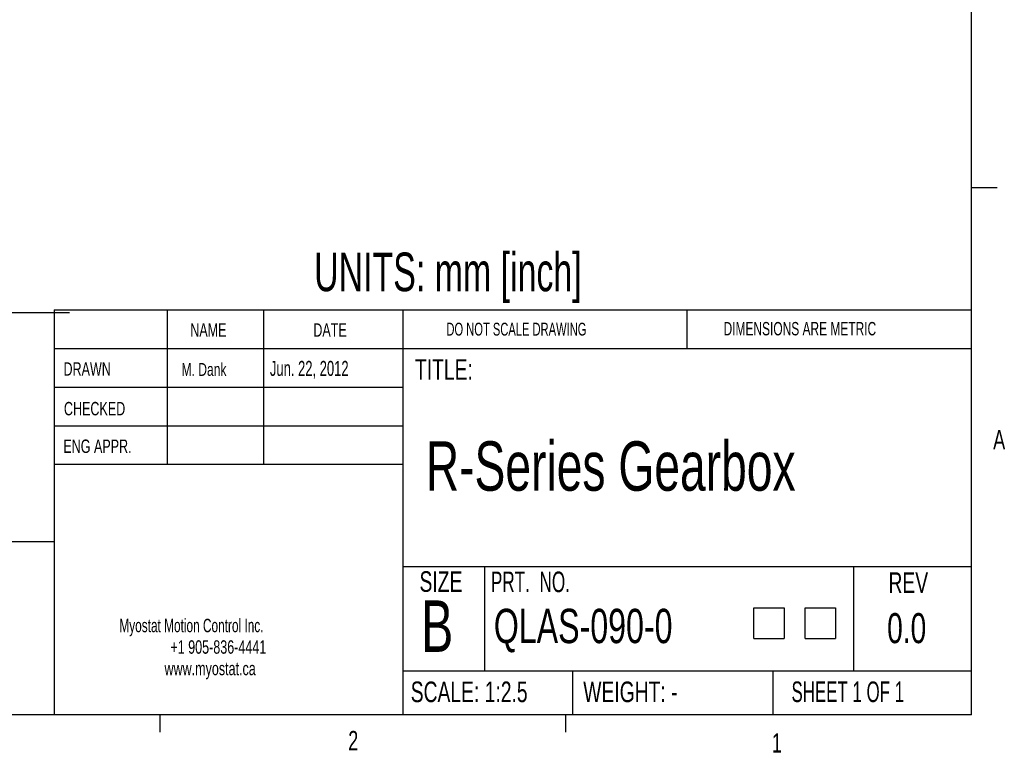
# Model space of a CAD drawing. Extents: x 11 to 421, y 5 to 275.
# Tile 4 of 10: x 299 to 420, y 5 to 96. Entities that reach past the tile are written whole.
import ezdxf
from ezdxf.enums import TextEntityAlignment as Align

# ---------------------------------------------------------------- set-up
doc = ezdxf.new("R2010")
doc.units = 0
doc.layers.get('0').update_dxf_attribs({"linetype": 'CONTINUOUS'})
doc.layers.add('FORMAT', color=7, linetype='CONTINUOUS')

# ---------------------------------------------------------------- blocks, each defined once
blk = doc.blocks.new('SW_NOTE_2')
at = {"color": 0, "linetype": 'CONTINUOUS'}
for s, width, p in [('Myostat Motion Control Inc.', 0.661111, (0, 0)), ('+1 905-836-4441', 0.7, (6.29, -2.65)), ('www.myostat.ca', 0.7, (5.56, -5.3))]:
    blk.add_text(s, height=1.651, dxfattribs=dict(at, width=width)).set_placement(p, align=Align.BOTTOM_LEFT)
blk = doc.blocks.new('SW_SYMBOL_MOD_BOX')
at = {"color": 0, "linetype": 'CONTINUOUS'}
for p, q in [((200, 200), (200, 800)), ((200, 800), (800, 800)), ((800, 800), (800, 200)), ((200, 200), (800, 200))]:
    blk.add_line(p, q, dxfattribs=at)
blk = doc.blocks.new('SW_NOTE_4')
at = {"color": 0, "linetype": 'CONTINUOUS', "xscale": 0.006244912, "yscale": 0.006244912, "zscale": 0.006244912}
for p in [(30.78, 0.61), (37.11, 0.61)]:
    blk.add_blockref('SW_SYMBOL_MOD_BOX', p, dxfattribs=at)
at = {"color": 0, "linetype": 'CONTINUOUS', "width": 0.7}
blk.add_text('QLAS-090-0', height=4.233, dxfattribs=at).set_placement((0, 0), align=Align.BOTTOM_LEFT)

msp = doc.modelspace()

# ---------------------------------------------------------------- linework, layer by layer
at = {"color": 7, "linetype": 'CONTINUOUS'}
for p, q in [((415.9568, 9.9587), (415.9568, 270.3087)), ((415.9568, 74.9374), (419.1318, 74.9374)), ((302.9194, 59.8531), (415.9568, 59.8531)), ((302.9194, 59.8531), (302.9194, 9.9587)), ((316.8169, 59.8531), (316.8169, 40.8031)), ((328.7175, 59.8531), (328.7175, 40.8031)), ((345.8853, 59.8531), (345.8853, 9.9587)), ((380.921, 55.0906), (380.921, 59.8531)), ((302.9194, 55.0906), (415.9568, 55.0906)), ((302.9194, 50.3281), (345.8853, 50.3281)), ((302.9194, 45.5656), (345.8853, 45.5656)), ((345.8853, 40.8031), (302.9194, 40.8031)), ((302.9194, 31.2781), (259.9535, 31.2781)), ((345.8853, 28.2432), (415.9568, 28.2432)), ((355.9321, 28.2432), (355.9321, 15.366)), ((401.4296, 28.2432), (401.4296, 15.366)), ((345.8853, 15.366), (415.9568, 15.366)), ((366.793, 15.366), (366.793, 9.9587)), ((391.4795, 15.366), (391.4795, 9.9587)), ((415.9568, 9.9587), (15.9068, 9.9587)), ((315.9379, 9.9587), (315.9379, 7.8048)), ((365.9442, 9.9587), (365.9442, 7.8048))]:
    msp.add_line(p, q, dxfattribs=at)
at = {"layer": 'FORMAT'}
msp.add_line((267.7885, 59.5214), (304.7762, 59.5214), dxfattribs=at)

# ---------------------------------------------------------------- block references
at = {"color": 7, "linetype": 'CONTINUOUS'}
for name, p in [('SW_NOTE_4', (357.0959, 17.5147)), ('SW_NOTE_2', (310.9429, 19.6351))]:
    msp.add_blockref(name, p, dxfattribs=at)

# ---------------------------------------------------------------- texts
for s, height, width, p in [('UNITS: mm [inch]', 4.7625, 0.65625, (334.9465, 60.7297)), ('DO NOT SCALE DRAWING', 1.5875, 0.6475, (351.2507, 56.2122)), ('DIMENSIONS ARE METRIC', 1.651, 0.666667, (385.4163, 56.2211)), ('NAME', 1.651, 0.7, (319.6806, 56.0534)), ('DATE', 1.651, 0.7, (334.8453, 56.0534)), ('DRAWN', 1.651, 0.7, (304.0533, 51.2532)), ('M. Dank', 1.5875, 0.7, (318.6028, 51.2443)), ('Jun. 22, 2012', 1.852083, 0.646154, (329.4971, 51.1664)), ('TITLE:', 2.54, 0.7, (347.3752, 50.4806)), ('CHECKED', 1.651, 0.7, (304.1075, 46.3672)), ('A', 2.3813, 0.7, (418.6449, 41.9551)), ('ENG APPR.', 1.651, 0.7, (304.034, 41.7312)), ('R-Series Gearbox', 6.085417, 0.7, (348.7057, 35.7448)), ('SIZE', 2.54, 0.7, (347.9364, 24.3425)), ('PRT.  NO.', 2.54, 0.622222, (356.7375, 24.3069)), ('REV', 2.54, 0.7, (405.7417, 24.2077)), ('B', 6.35, 0.7, (348.1368, 15.7975)), ('0.0', 3.70417, 0.7, (405.5772, 17.6705)), ('SCALE: 1:2.5', 2.54, 0.7, (346.8528, 10.7491)), ('WEIGHT: -', 2.54, 0.7, (368.1188, 10.7491)), ('SHEET 1 OF 1', 2.54, 0.6125, (393.7877, 10.7573)), ('2', 2.3813, 0.7, (339.1483, 4.8664)), ('1', 2.3813, 0.7, (391.3712, 4.5853))]:
    msp.add_text(s, height=height, dxfattribs=dict(at, width=width)).set_placement(p, align=Align.BOTTOM_LEFT)

doc.saveas('drawing.dxf')
